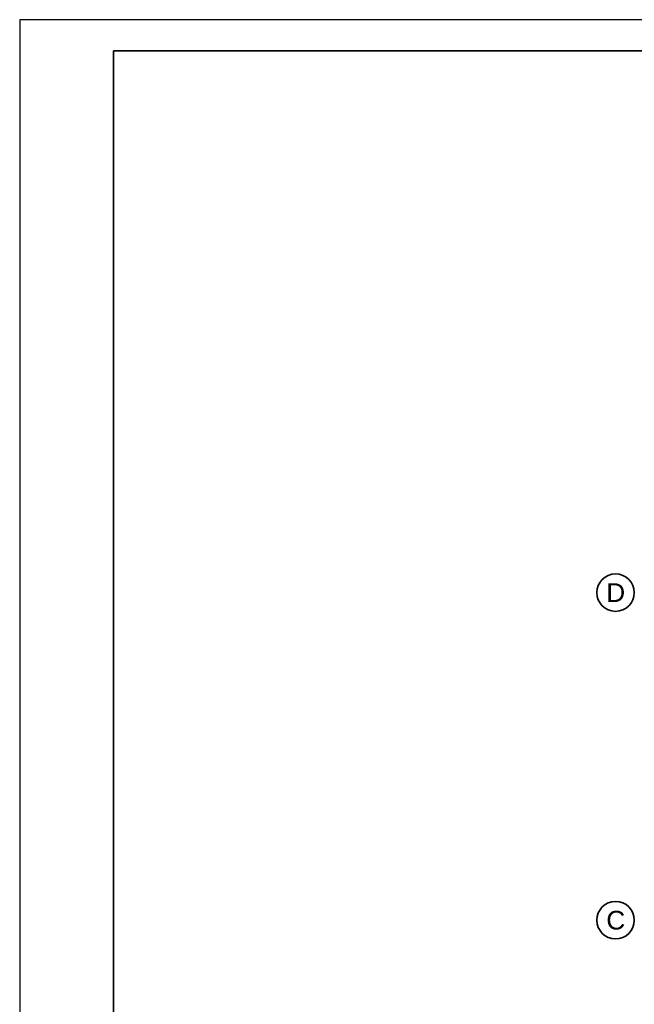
# Model space of a CAD drawing. Header units: millimetres. Extents: x -148444 to 51443, y -4810 to 453290.
# Tile 250 of 256: x -3557 to 6290, y 151908 to 167690. Entities that reach past the tile are written whole.
import ezdxf

# ---------------------------------------------------------------- set-up
doc = ezdxf.new("R2010")
doc.units = ezdxf.units.MM
doc.layers.add('CP_FRREF', color=251, linetype='Continuous', lineweight=35)
doc.layers.add('CP_LINENORM', color=253, linetype='Continuous')
doc.layers.add('Konstrukcja - Siatka mod', color=8, linetype='Continuous')
doc.styles.add('STYL_AUTOMATYCZNY_1', font='arial.ttf')

msp = doc.modelspace()

# ---------------------------------------------------------------- linework, layer by layer
at = {"layer": 'CP_FRREF'}
for p, q in [((50943, 167190), (-2057, 167190)), ((-2057, 167190), (-2057, 138490))]:
    msp.add_line(p, q, dxfattribs=at)
at = {"layer": 'CP_LINENORM', "linetype": 'Continuous'}
for p, q in [((51443, 167690), (-3557, 167690)), ((-3557, 167690), (-3557, 137990))]:
    msp.add_line(p, q, dxfattribs=at)
at = {"layer": 'Konstrukcja - Siatka mod', "color": 8, "linetype": 'Continuous', "lineweight": 35, "ltscale": 100}
for centre in [(5990, 158507), (5990, 153257)]:
    msp.add_circle(centre, 300, dxfattribs=at)

# ---------------------------------------------------------------- texts
at = {"layer": 'Konstrukcja - Siatka mod', "color": 8, "linetype": 'Continuous', "lineweight": 13, "char_height": 300, "attachment_point": 1, "style": 'STYL_AUTOMATYCZNY_1'}
for s, insert in [('\\A1;{\\pql;\\pt0;\\fArial|b0|i0|c238|p0;\\W1.000000;D}', (5842, 158657)), ('\\A1;{\\pql;\\pt0;\\fArial|b0|i0|c238|p0;\\W1.000000;C}', (5842, 153407))]:
    msp.add_mtext(s, dxfattribs=dict(at, insert=insert))

doc.saveas('drawing.dxf')
